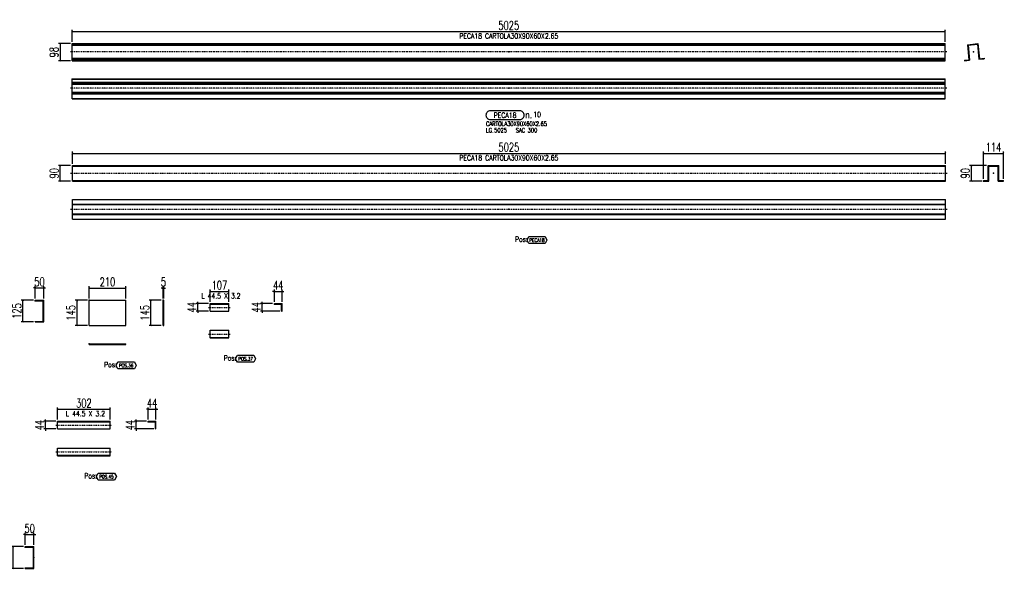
# Model space of a CAD drawing. Header units: feet. Extents: x -13577 to 173285, y -65833 to 34873.
# Tile 95 of 127: x 84599 to 90267, y -60503 to -57340. Entities that reach past the tile are written whole.
import ezdxf
from ezdxf.enums import TextEntityAlignment as Align

# ---------------------------------------------------------------- set-up
doc = ezdxf.new("R2010")
doc.units = ezdxf.units.FT
doc.header["$LTSCALE"] = 10
doc.header["$MEASUREMENT"] = 0
doc.linetypes.add('DASHDOT', pattern=[1, 0.5, -0.25, 0, -0.25])
doc.linetypes.add('HIDDEN', pattern=[0.375, 0.25, -0.125])
doc.layers.get('0').update_dxf_attribs({"linetype": 'CONTINUOUS'})
doc.layers.get('Defpoints').update_dxf_attribs({"linetype": 'CONTINUOUS'})
for name, color, linetype in [('A', 2, 'DASHDOT'), ('FORIR', 4, 'CONTINUOUS'), ('G', 3, 'CONTINUOUS'), ('MARK_DES', 2, 'CONTINUOUS'), ('MARK_MAT', 2, 'CONTINUOUS'), ('MARK_QTA', 4, 'CONTINUOUS'), ('MARK_SBA', 4, 'CONTINUOUS'), ('MARK_SLOT', 6, 'CONTINUOUS'), ('POS_BOX', 6, 'CONTINUOUS'), ('POS_DES', 2, 'CONTINUOUS'), ('POS_MAT', 2, 'CONTINUOUS'), ('TR', 6, 'HIDDEN'), ('TXT1', 7, 'CONTINUOUS')]:
    doc.layers.add(name, color=color, linetype=linetype)
doc.styles.add('1', font='romans.shx', dxfattribs={"width": 0.7, "height": 50})
doc.styles.add('MARK', font='ROMANS', dxfattribs={"width": 0.7})
doc.styles.add('POS', font='ROMANS', dxfattribs={"width": 0.7})
doc.styles.add('ROMANS', font='ROMANS', dxfattribs={"width": 0.8, "height": 28})
doc.dimstyles.get("Standard").update_dxf_attribs({"dimtxt": 50, "dimasz": 1, "dimexe": 1, "dimexo": 1, "dimgap": 1, "dimtad": 1, "dimdec": 0, "dimdsep": 46, "dimtxsty": '1', "dimblk": 'ARCHTICK', "dimcen": 3, "dimclrd": 1, "dimclre": 1, "dimclrt": 3, "dimadec": 0, "dimazin": 0, "dimtfac": 1, "dimtdec": 0, "dimtix": 1, "dimtmove": 0, "dimatfit": 3, "dimfxl": 0, "dimtolj": 1, "dimarcsym": 0})

# ---------------------------------------------------------------- blocks, each defined once
blk = doc.blocks.new('3D_INFOPOS')
blk.add_point((0, 0))
at = {"layer": 'FORIR', "flags": 1}
for tag, p in [('POS_PEZ', (7.6, -4.3)), ('MAT_PRO', (7.6, -11.9))]:
    blk.add_attdef(tag, p, '', height=5.26, dxfattribs=at)
blk = doc.blocks.new('_ArchTick')
at = {"color": 0, "linetype": 'ByBlock', "const_width": 0.15}
blk.add_lwpolyline([(-0.5, -0.5), (0.5, 0.5)], dxfattribs=at)
blk = doc.blocks.new('*D323')
at = {"layer": 'Defpoints', "color": 0}
for p in [(89926.7, -57407.9), (84901.7, -57477.9), (89926.7, -57477.9)]:
    blk.add_point(p, dxfattribs=at)
at = {"layer": 'TXT1', "color": 1, "lineweight": -2, "transparency": 16777216}
for p, q in [((84901.7, -57467.9), (84901.7, -57397.9)), ((84901.7, -57407.9), (89926.7, -57407.9)), ((89926.7, -57467.9), (89926.7, -57397.9))]:
    blk.add_line(p, q, dxfattribs=at)
at = {"layer": 'TXT1', "color": 1, "lineweight": -2, "transparency": 16777216, "xscale": 10, "yscale": 10, "zscale": 10, "rotation": 180}
blk.add_blockref('_ArchTick', (84901.7, -57407.9), dxfattribs=at)
at = {"layer": 'TXT1', "color": 1, "lineweight": -2, "transparency": 16777216, "xscale": 10, "yscale": 10, "zscale": 10}
blk.add_blockref('_ArchTick', (89926.7, -57407.9), dxfattribs=at)
at = {"layer": 'TXT1', "color": 3, "transparency": 16777216, "insert": (87414.2, -57372.9), "char_height": 50, "attachment_point": 5, "style": '1'}
blk.add_mtext('\\A1;5025', dxfattribs=at)
blk = doc.blocks.new('*D324')
at = {"layer": 'Defpoints', "color": 0}
for p in [(84901.7, -57477.9), (84831.7, -57576.1), (84901.7, -57576.1)]:
    blk.add_point(p, dxfattribs=at)
at = {"layer": 'TXT1', "color": 1, "lineweight": -2, "transparency": 16777216}
for p, q in [((84891.7, -57477.9), (84821.7, -57477.9)), ((84831.7, -57477.9), (84831.7, -57576.1)), ((84891.7, -57576.1), (84821.7, -57576.1))]:
    blk.add_line(p, q, dxfattribs=at)
at = {"layer": 'TXT1', "color": 1, "lineweight": -2, "transparency": 16777216, "xscale": 10, "yscale": 10, "zscale": 10}
for p, rotation in [((84831.7, -57477.9), 90), ((84831.7, -57576.1), 270)]:
    blk.add_blockref('_ArchTick', p, dxfattribs=dict(at, rotation=rotation))
at = {"layer": 'TXT1', "color": 3, "transparency": 16777216, "insert": (84796.7, -57527), "char_height": 50, "attachment_point": 5, "rotation": 90, "style": '1'}
blk.add_mtext('\\A1;98', dxfattribs=at)
blk = doc.blocks.new('3D_INFOM')
blk.add_point((0, 0))
at = {"layer": 'FORIR', "flags": 1}
for tag, p in [('MARK', (7.55, -4.31)), ('NUM_DIS', (7.55, -11.68)), ('NOT_PEZ', (45.73, -11.68)), ('QTA_PEZ', (7.55, -18.55)), ('TIP_PEZ', (45.73, -18.55)), ('TRA_PEZ', (7.55, -26.33)), ('COS_PEZ', (45.73, -26.33)), ('DES_PEZ', (7.55, -33.75))]:
    blk.add_attdef(tag, p, '', height=5, dxfattribs=at)
blk = doc.blocks.new('M8_PRO')
at = {"layer": 'MARK_SLOT'}
blk.add_lwpolyline([(2.5, 0), (19.5, 0, 0.414214), (22, 2.5), (22, 2.5, 0.414214), (19.5, 5), (2.5, 5, 0.414214), (0, 2.5), (0, 2.5, 0.414214)], format="xyb", close=True, dxfattribs=at)
at = {"style": 'MARK', "width": 0.7, "flags": 1}
for tag, p in [('TRA_PEZ', (-2.05, 4.97)), ('TIP_PEZ', (-2.05, 2.29)), ('SUN_LIS', (-2.05, 3.9)), ('COD_PEZ', (-2.05, 0.69)), ('COS_PEZ', (-2.05, 0.15)), ('PUN_LIS', (-2.05, 4.44)), ('DES_PEZ', (-2.05, 3.37)), ('NOT_PEZ', (-2.05, 2.83)), ('ING_PEZ', (-2.05, 1.76)), ('MCL_PEZ', (-2.05, 1.22)), ('DIM_PRO', (-2.05, -0.38))]:
    blk.add_attdef(tag, p, '', height=0.35, dxfattribs=at)
at = {"style": 'MARK', "width": 0.7}
blk.add_attdef('MAR_PEZ', text='', height=3, dxfattribs=at).set_placement((11, 2.5), align=Align.MIDDLE)
at = {"layer": 'MARK_DES', "style": 'MARK', "width": 0.7}
blk.add_text('LG.', height=2.5, dxfattribs=at).set_placement((0, -7.4))
for tag, p in [('NOM_PRO', (0, -3.7)), ('LUN_PRO', (4.73, -7.4))]:
    blk.add_attdef(tag, p, '', height=2.5, dxfattribs=at)
at = {"layer": 'MARK_MAT', "style": 'MARK', "width": 0.7}
blk.add_attdef('MAT_PRO', (17.13, -7.4), '', height=2.5, dxfattribs=at)
at = {"layer": 'MARK_QTA', "style": 'ROMANS', "width": 0.8}
blk.add_text('n.', height=4, dxfattribs=at).set_placement((24.62, 2.75), align=Align.MIDDLE)
at = {"layer": 'MARK_QTA', "style": 'MARK', "width": 0.7}
blk.add_attdef('QTA_PEZ', (27.29, 1.42), '', height=3, dxfattribs=at)
at = {"layer": 'MARK_SBA', "style": 'MARK', "width": 0.7}
blk.add_attdef('SBA_PEZ', text='', height=2, dxfattribs=at).set_placement((10.88, 5.73), align=Align.BOTTOM_CENTER)
blk = doc.blocks.new('*D637')
at = {"layer": 'Defpoints', "color": 0}
for p in [(89927.3, -58109.1), (84902.3, -58179.1), (89927.3, -58179.1)]:
    blk.add_point(p, dxfattribs=at)
at = {"layer": 'TXT1', "color": 1, "lineweight": -2, "transparency": 16777216}
for p, q in [((84902.3, -58169.1), (84902.3, -58099.1)), ((84902.3, -58109.1), (89927.3, -58109.1)), ((89927.3, -58169.1), (89927.3, -58099.1))]:
    blk.add_line(p, q, dxfattribs=at)
at = {"layer": 'TXT1', "color": 1, "lineweight": -2, "transparency": 16777216, "xscale": 10, "yscale": 10, "zscale": 10, "rotation": 180}
blk.add_blockref('_ArchTick', (84902.3, -58109.1), dxfattribs=at)
at = {"layer": 'TXT1', "color": 1, "lineweight": -2, "transparency": 16777216, "xscale": 10, "yscale": 10, "zscale": 10}
blk.add_blockref('_ArchTick', (89927.3, -58109.1), dxfattribs=at)
at = {"layer": 'TXT1', "color": 3, "transparency": 16777216, "insert": (87414.8, -58074.1), "char_height": 50, "attachment_point": 5, "style": '1'}
blk.add_mtext('\\A1;5025', dxfattribs=at)
blk = doc.blocks.new('*D638')
at = {"layer": 'Defpoints', "color": 0}
for p in [(84832.3, -58179.1), (84902.3, -58179.1), (84902.3, -58269.1)]:
    blk.add_point(p, dxfattribs=at)
at = {"layer": 'TXT1', "color": 1, "lineweight": -2, "transparency": 16777216}
for p, q in [((84892.3, -58179.1), (84822.3, -58179.1)), ((84832.3, -58269.1), (84832.3, -58179.1)), ((84892.3, -58269.1), (84822.3, -58269.1))]:
    blk.add_line(p, q, dxfattribs=at)
at = {"layer": 'TXT1', "color": 1, "lineweight": -2, "transparency": 16777216, "xscale": 10, "yscale": 10, "zscale": 10}
for p, rotation in [((84832.3, -58179.1), 90), ((84832.3, -58269.1), 270)]:
    blk.add_blockref('_ArchTick', p, dxfattribs=dict(at, rotation=rotation))
at = {"layer": 'TXT1', "color": 3, "transparency": 16777216, "insert": (84797.3, -58224.1), "char_height": 50, "attachment_point": 5, "rotation": 90, "style": '1'}
blk.add_mtext('\\A1;90', dxfattribs=at)
blk = doc.blocks.new('*D639')
at = {"layer": 'Defpoints', "color": 0}
for p in [(90261.2, -58109.1), (90147.3, -58266), (90261.2, -58266)]:
    blk.add_point(p, dxfattribs=at)
at = {"layer": 'TXT1', "color": 1, "lineweight": -2, "transparency": 16777216}
for p, q in [((90147.3, -58256), (90147.3, -58099.1)), ((90147.3, -58109.1), (90261.2, -58109.1)), ((90261.2, -58256), (90261.2, -58099.1))]:
    blk.add_line(p, q, dxfattribs=at)
at = {"layer": 'TXT1', "color": 1, "lineweight": -2, "transparency": 16777216, "xscale": 10, "yscale": 10, "zscale": 10, "rotation": 180}
blk.add_blockref('_ArchTick', (90147.3, -58109.1), dxfattribs=at)
at = {"layer": 'TXT1', "color": 1, "lineweight": -2, "transparency": 16777216, "xscale": 10, "yscale": 10, "zscale": 10}
blk.add_blockref('_ArchTick', (90261.2, -58109.1), dxfattribs=at)
at = {"layer": 'TXT1', "color": 3, "transparency": 16777216, "insert": (90204.3, -58074.1), "char_height": 50, "attachment_point": 5, "style": '1'}
blk.add_mtext('\\A1;114', dxfattribs=at)
blk = doc.blocks.new('*D640')
at = {"layer": 'Defpoints', "color": 0}
for p in [(90077.3, -58179.1), (90174.3, -58179.1), (90147.3, -58269.1)]:
    blk.add_point(p, dxfattribs=at)
at = {"layer": 'TXT1', "color": 1, "lineweight": -2, "transparency": 16777216}
for p, q in [((90164.3, -58179.1), (90067.3, -58179.1)), ((90077.3, -58269.1), (90077.3, -58179.1)), ((90137.3, -58269.1), (90067.3, -58269.1))]:
    blk.add_line(p, q, dxfattribs=at)
at = {"layer": 'TXT1', "color": 1, "lineweight": -2, "transparency": 16777216, "xscale": 10, "yscale": 10, "zscale": 10}
for p, rotation in [((90077.3, -58179.1), 90), ((90077.3, -58269.1), 270)]:
    blk.add_blockref('_ArchTick', p, dxfattribs=dict(at, rotation=rotation))
at = {"layer": 'TXT1', "color": 3, "transparency": 16777216, "insert": (90042.3, -58224.1), "char_height": 50, "attachment_point": 5, "rotation": 90, "style": '1'}
blk.add_mtext('\\A1;90', dxfattribs=at)
blk = doc.blocks.new('POSITION_PRO')
at = {"layer": 'POS_BOX'}
blk.add_lwpolyline([(10.5, -2), (9.5, -4), (0, -4), (-1, -2), (0, 0), (9.5, 0)], close=True, dxfattribs=at)
at = {"insert": (-7.93, -0.05), "char_height": 3, "width": 11.9956, "attachment_point": 1, "style": 'POS'}
blk.add_mtext('Pos:', dxfattribs=at)
at = {"style": 'POS', "width": 0.7}
blk.add_attdef('POS_PEZ', text='', height=2, dxfattribs=at).set_placement((4.76, -3.05), align=Align.CENTER)
at = {"layer": 'POS_DES', "style": 'POS', "width": 0.7, "flags": 1}
for tag, p in [('SPE_PRO', (-7.8, -5.07)), ('LUN_PRO', (-7.82, -5.58)), ('LAR_PRO', (-7.79, -4.53))]:
    blk.add_attdef(tag, p, '', height=0.35, dxfattribs=at)
at = {"layer": 'POS_MAT', "style": 'POS', "width": 0.7, "flags": 1}
for tag, p in [('MAT_PRO', (-6.89, -4.03)), ('PUN_NET2', (-6.94, -7.74)), ('NOM_PRO', (-6.94, -6.11)), ('PUN_NET', (-6.94, -7.16)), ('MAR_CMP', (-6.89, -8.22)), ('NOT_PEZ', (-6.89, -9.21)), ('PUN_LIS', (-6.94, -6.63)), ('QTA_PEZ', (-6.89, -8.75))]:
    blk.add_attdef(tag, text='', height=0.35, dxfattribs=at).set_placement(p, align=Align.CENTER)
blk = doc.blocks.new('*D1191')
at = {"layer": 'Defpoints', "color": 0}
for p in [(84738, -58883.9), (84688, -58953.9), (84738, -58953.9)]:
    blk.add_point(p, dxfattribs=at)
at = {"layer": 'TXT1', "color": 1, "lineweight": -2, "transparency": 16777216}
for p, q in [((84688, -58883.9), (84678, -58883.9)), ((84688, -58943.9), (84688, -58873.9)), ((84688, -58883.9), (84738, -58883.9)), ((84738, -58943.9), (84738, -58873.9)), ((84738, -58883.9), (84748, -58883.9))]:
    blk.add_line(p, q, dxfattribs=at)
at = {"layer": 'TXT1', "color": 1, "lineweight": -2, "transparency": 16777216, "xscale": 10, "yscale": 10, "zscale": 10}
blk.add_blockref('_ArchTick', (84688, -58883.9), dxfattribs=at)
at = {"layer": 'TXT1', "color": 1, "lineweight": -2, "transparency": 16777216, "xscale": 10, "yscale": 10, "zscale": 10, "rotation": 180}
blk.add_blockref('_ArchTick', (84738, -58883.9), dxfattribs=at)
at = {"layer": 'TXT1', "color": 3, "transparency": 16777216, "insert": (84713, -58848.9), "char_height": 50, "attachment_point": 5, "style": '1'}
blk.add_mtext('\\A1;50', dxfattribs=at)
blk = doc.blocks.new('*D1192')
at = {"layer": 'Defpoints', "color": 0}
for p in [(84618, -58953.9), (84688, -58953.9), (84688, -59078.9)]:
    blk.add_point(p, dxfattribs=at)
at = {"layer": 'TXT1', "color": 1, "lineweight": -2, "transparency": 16777216}
for p, q in [((84678, -58953.9), (84608, -58953.9)), ((84618, -59078.9), (84618, -58953.9)), ((84678, -59078.9), (84608, -59078.9))]:
    blk.add_line(p, q, dxfattribs=at)
at = {"layer": 'TXT1', "color": 1, "lineweight": -2, "transparency": 16777216, "xscale": 10, "yscale": 10, "zscale": 10}
for p, rotation in [((84618, -58953.9), 90), ((84618, -59078.9), 270)]:
    blk.add_blockref('_ArchTick', p, dxfattribs=dict(at, rotation=rotation))
at = {"layer": 'TXT1', "color": 3, "transparency": 16777216, "insert": (84583, -59016.4), "char_height": 50, "attachment_point": 5, "rotation": 90, "style": '1'}
blk.add_mtext('\\A1;125', dxfattribs=at)
blk = doc.blocks.new('*D1193')
at = {"layer": 'Defpoints', "color": 0}
for p in [(85209.1, -58884.3), (84999.1, -58954.3), (85209.1, -58954.3)]:
    blk.add_point(p, dxfattribs=at)
at = {"layer": 'TXT1', "color": 1, "lineweight": -2, "transparency": 16777216}
for p, q in [((84999.1, -58944.3), (84999.1, -58874.3)), ((84999.1, -58884.3), (85209.1, -58884.3)), ((85209.1, -58944.3), (85209.1, -58874.3))]:
    blk.add_line(p, q, dxfattribs=at)
at = {"layer": 'TXT1', "color": 1, "lineweight": -2, "transparency": 16777216, "xscale": 10, "yscale": 10, "zscale": 10, "rotation": 180}
blk.add_blockref('_ArchTick', (84999.1, -58884.3), dxfattribs=at)
at = {"layer": 'TXT1', "color": 1, "lineweight": -2, "transparency": 16777216, "xscale": 10, "yscale": 10, "zscale": 10}
blk.add_blockref('_ArchTick', (85209.1, -58884.3), dxfattribs=at)
at = {"layer": 'TXT1', "color": 3, "transparency": 16777216, "insert": (85104.1, -58849.3), "char_height": 50, "attachment_point": 5, "style": '1'}
blk.add_mtext('\\A1;210', dxfattribs=at)
blk = doc.blocks.new('*D1194')
at = {"layer": 'Defpoints', "color": 0}
for p in [(84929.1, -58954.3), (84999.1, -58954.3), (84999.1, -59099.3)]:
    blk.add_point(p, dxfattribs=at)
at = {"layer": 'TXT1', "color": 1, "lineweight": -2, "transparency": 16777216}
for p, q in [((84989.1, -58954.3), (84919.1, -58954.3)), ((84929.1, -59099.3), (84929.1, -58954.3)), ((84989.1, -59099.3), (84919.1, -59099.3))]:
    blk.add_line(p, q, dxfattribs=at)
at = {"layer": 'TXT1', "color": 1, "lineweight": -2, "transparency": 16777216, "xscale": 10, "yscale": 10, "zscale": 10}
for p, rotation in [((84929.1, -58954.3), 90), ((84929.1, -59099.3), 270)]:
    blk.add_blockref('_ArchTick', p, dxfattribs=dict(at, rotation=rotation))
at = {"layer": 'TXT1', "color": 3, "transparency": 16777216, "insert": (84894.1, -59026.8), "char_height": 50, "attachment_point": 5, "rotation": 90, "style": '1'}
blk.add_mtext('\\A1;145', dxfattribs=at)
blk = doc.blocks.new('*D1195')
at = {"layer": 'Defpoints', "color": 0}
for p in [(85429.1, -58884.3), (85424.1, -58954.3), (85429.1, -58954.3)]:
    blk.add_point(p, dxfattribs=at)
at = {"layer": 'TXT1', "color": 1, "lineweight": -2, "transparency": 16777216}
for p, q in [((85424.1, -58884.3), (85414.1, -58884.3)), ((85424.1, -58944.3), (85424.1, -58874.3)), ((85424.1, -58884.3), (85429.1, -58884.3)), ((85429.1, -58944.3), (85429.1, -58874.3)), ((85429.1, -58884.3), (85439.1, -58884.3))]:
    blk.add_line(p, q, dxfattribs=at)
at = {"layer": 'TXT1', "color": 1, "lineweight": -2, "transparency": 16777216, "xscale": 10, "yscale": 10, "zscale": 10}
blk.add_blockref('_ArchTick', (85424.1, -58884.3), dxfattribs=at)
at = {"layer": 'TXT1', "color": 1, "lineweight": -2, "transparency": 16777216, "xscale": 10, "yscale": 10, "zscale": 10, "rotation": 180}
blk.add_blockref('_ArchTick', (85429.1, -58884.3), dxfattribs=at)
at = {"layer": 'TXT1', "color": 3, "transparency": 16777216, "insert": (85426.6, -58849.3), "char_height": 50, "attachment_point": 5, "style": '1'}
blk.add_mtext('\\A1;5', dxfattribs=at)
blk = doc.blocks.new('*D1196')
at = {"layer": 'Defpoints', "color": 0}
for p in [(85354.1, -58954.3), (85424.1, -58954.3), (85424.1, -59099.3)]:
    blk.add_point(p, dxfattribs=at)
at = {"layer": 'TXT1', "color": 1, "lineweight": -2, "transparency": 16777216}
for p, q in [((85414.1, -58954.3), (85344.1, -58954.3)), ((85354.1, -59099.3), (85354.1, -58954.3)), ((85414.1, -59099.3), (85344.1, -59099.3))]:
    blk.add_line(p, q, dxfattribs=at)
at = {"layer": 'TXT1', "color": 1, "lineweight": -2, "transparency": 16777216, "xscale": 10, "yscale": 10, "zscale": 10}
for p, rotation in [((85354.1, -58954.3), 90), ((85354.1, -59099.3), 270)]:
    blk.add_blockref('_ArchTick', p, dxfattribs=dict(at, rotation=rotation))
at = {"layer": 'TXT1', "color": 3, "transparency": 16777216, "insert": (85319.1, -59026.8), "char_height": 50, "attachment_point": 5, "rotation": 90, "style": '1'}
blk.add_mtext('\\A1;145', dxfattribs=at)
blk = doc.blocks.new('POSITION_LAM')
at = {"layer": 'POS_BOX'}
blk.add_lwpolyline([(10.5, -2), (9.5, -4), (0, -4), (-1, -2), (0, 0), (9.5, 0)], close=True, dxfattribs=at)
at = {"insert": (-7.93, -0.05), "char_height": 3, "width": 11.9956, "attachment_point": 1, "style": 'POS'}
blk.add_mtext('Pos:', dxfattribs=at)
at = {"style": 'POS', "width": 0.7}
blk.add_attdef('POS_PEZ', text='', height=2, dxfattribs=at).set_placement((4.76, -3.05), align=Align.CENTER)
at = {"layer": 'POS_DES', "style": 'POS', "width": 0.7, "flags": 1}
for tag, p in [('SPE_PRO', (-7.8, -5.07)), ('LUN_PRO', (-7.82, -5.58)), ('LAR_PRO', (-7.79, -4.53))]:
    blk.add_attdef(tag, p, '', height=0.35, dxfattribs=at)
at = {"layer": 'POS_MAT', "style": 'POS', "width": 0.7, "flags": 1}
for tag, p in [('MAT_PRO', (-6.89, -4.03)), ('PUN_NET2', (-6.94, -7.74)), ('NOM_PRO', (-6.94, -6.11)), ('PUN_NET', (-6.94, -7.16)), ('MAR_CMP', (-6.89, -8.22)), ('NOT_PEZ', (-6.89, -9.21)), ('PUN_LIS', (-6.94, -6.63)), ('QTA_PEZ', (-6.89, -8.75))]:
    blk.add_attdef(tag, text='', height=0.35, dxfattribs=at).set_placement(p, align=Align.CENTER)
blk = doc.blocks.new('*D1197')
at = {"layer": 'Defpoints', "color": 0}
for p in [(85802.1, -58903.4), (85695.1, -58973.4), (85802.1, -58973.4)]:
    blk.add_point(p, dxfattribs=at)
at = {"layer": 'TXT1', "color": 1, "lineweight": -2, "transparency": 16777216}
for p, q in [((85695.1, -58963.4), (85695.1, -58893.4)), ((85695.1, -58903.4), (85802.1, -58903.4)), ((85802.1, -58963.4), (85802.1, -58893.4))]:
    blk.add_line(p, q, dxfattribs=at)
at = {"layer": 'TXT1', "color": 1, "lineweight": -2, "transparency": 16777216, "xscale": 10, "yscale": 10, "zscale": 10, "rotation": 180}
blk.add_blockref('_ArchTick', (85695.1, -58903.4), dxfattribs=at)
at = {"layer": 'TXT1', "color": 1, "lineweight": -2, "transparency": 16777216, "xscale": 10, "yscale": 10, "zscale": 10}
blk.add_blockref('_ArchTick', (85802.1, -58903.4), dxfattribs=at)
at = {"layer": 'TXT1', "color": 3, "transparency": 16777216, "insert": (85748.6, -58868.4), "char_height": 50, "attachment_point": 5, "style": '1'}
blk.add_mtext('\\A1;107', dxfattribs=at)
blk = doc.blocks.new('*D1198')
at = {"layer": 'Defpoints', "color": 0}
for p in [(85625.1, -58973.4), (85695.1, -58973.4), (85695.1, -59017.4)]:
    blk.add_point(p, dxfattribs=at)
at = {"layer": 'TXT1', "color": 1, "lineweight": -2, "transparency": 16777216}
for p, q in [((85685.1, -58973.4), (85615.1, -58973.4)), ((85625.1, -58973.4), (85625.1, -58963.4)), ((85625.1, -59017.4), (85625.1, -58973.4)), ((85685.1, -59017.4), (85615.1, -59017.4)), ((85625.1, -59017.4), (85625.1, -59027.4))]:
    blk.add_line(p, q, dxfattribs=at)
at = {"layer": 'TXT1', "color": 1, "lineweight": -2, "transparency": 16777216, "xscale": 10, "yscale": 10, "zscale": 10}
for p, rotation in [((85625.1, -58973.4), 270), ((85625.1, -59017.4), 90)]:
    blk.add_blockref('_ArchTick', p, dxfattribs=dict(at, rotation=rotation))
at = {"layer": 'TXT1', "color": 3, "transparency": 16777216, "insert": (85590.1, -58995.4), "char_height": 50, "attachment_point": 5, "rotation": 90, "style": '1'}
blk.add_mtext('\\A1;44', dxfattribs=at)
blk = doc.blocks.new('*D1199')
at = {"layer": 'Defpoints', "color": 0}
for p in [(86109.1, -58903.4), (86065.1, -58973.4), (86109.1, -58973.4)]:
    blk.add_point(p, dxfattribs=at)
at = {"layer": 'TXT1', "color": 1, "lineweight": -2, "transparency": 16777216}
for p, q in [((86065.1, -58903.4), (86055.1, -58903.4)), ((86065.1, -58963.4), (86065.1, -58893.4)), ((86065.1, -58903.4), (86109.1, -58903.4)), ((86109.1, -58963.4), (86109.1, -58893.4)), ((86109.1, -58903.4), (86119.1, -58903.4))]:
    blk.add_line(p, q, dxfattribs=at)
at = {"layer": 'TXT1', "color": 1, "lineweight": -2, "transparency": 16777216, "xscale": 10, "yscale": 10, "zscale": 10}
blk.add_blockref('_ArchTick', (86065.1, -58903.4), dxfattribs=at)
at = {"layer": 'TXT1', "color": 1, "lineweight": -2, "transparency": 16777216, "xscale": 10, "yscale": 10, "zscale": 10, "rotation": 180}
blk.add_blockref('_ArchTick', (86109.1, -58903.4), dxfattribs=at)
at = {"layer": 'TXT1', "color": 3, "transparency": 16777216, "insert": (86087.1, -58868.4), "char_height": 50, "attachment_point": 5, "style": '1'}
blk.add_mtext('\\A1;44', dxfattribs=at)
blk = doc.blocks.new('*D1200')
at = {"layer": 'Defpoints', "color": 0}
for p in [(85995.1, -58973.4), (86065.1, -58973.4), (86105.9, -59017.4)]:
    blk.add_point(p, dxfattribs=at)
at = {"layer": 'TXT1', "color": 1, "lineweight": -2, "transparency": 16777216}
for p, q in [((86055.1, -58973.4), (85985.1, -58973.4)), ((85995.1, -58973.4), (85995.1, -58963.4)), ((85995.1, -59017.4), (85995.1, -58973.4)), ((86095.9, -59017.4), (85985.1, -59017.4)), ((85995.1, -59017.4), (85995.1, -59027.4))]:
    blk.add_line(p, q, dxfattribs=at)
at = {"layer": 'TXT1', "color": 1, "lineweight": -2, "transparency": 16777216, "xscale": 10, "yscale": 10, "zscale": 10}
for p, rotation in [((85995.1, -58973.4), 270), ((85995.1, -59017.4), 90)]:
    blk.add_blockref('_ArchTick', p, dxfattribs=dict(at, rotation=rotation))
at = {"layer": 'TXT1', "color": 3, "transparency": 16777216, "insert": (85960.1, -58995.4), "char_height": 50, "attachment_point": 5, "rotation": 90, "style": '1'}
blk.add_mtext('\\A1;44', dxfattribs=at)
blk = doc.blocks.new('*D1235')
at = {"layer": 'Defpoints', "color": 0}
for p in [(85119.4, -59581.2), (84817.4, -59651.2), (85119.4, -59651.2)]:
    blk.add_point(p, dxfattribs=at)
at = {"layer": 'TXT1', "color": 1, "lineweight": -2, "transparency": 16777216}
for p, q in [((84817.4, -59641.2), (84817.4, -59571.2)), ((84817.4, -59581.2), (85119.4, -59581.2)), ((85119.4, -59641.2), (85119.4, -59571.2))]:
    blk.add_line(p, q, dxfattribs=at)
at = {"layer": 'TXT1', "color": 1, "lineweight": -2, "transparency": 16777216, "xscale": 10, "yscale": 10, "zscale": 10, "rotation": 180}
blk.add_blockref('_ArchTick', (84817.4, -59581.2), dxfattribs=at)
at = {"layer": 'TXT1', "color": 1, "lineweight": -2, "transparency": 16777216, "xscale": 10, "yscale": 10, "zscale": 10}
blk.add_blockref('_ArchTick', (85119.4, -59581.2), dxfattribs=at)
at = {"layer": 'TXT1', "color": 3, "transparency": 16777216, "insert": (84968.4, -59546.2), "char_height": 50, "attachment_point": 5, "style": '1'}
blk.add_mtext('\\A1;302', dxfattribs=at)
blk = doc.blocks.new('*D1236')
at = {"layer": 'Defpoints', "color": 0}
for p in [(84747.4, -59651.2), (84817.4, -59651.2), (84817.4, -59695.2)]:
    blk.add_point(p, dxfattribs=at)
at = {"layer": 'TXT1', "color": 1, "lineweight": -2, "transparency": 16777216}
for p, q in [((84807.4, -59651.2), (84737.4, -59651.2)), ((84747.4, -59651.2), (84747.4, -59641.2)), ((84747.4, -59695.2), (84747.4, -59651.2)), ((84807.4, -59695.2), (84737.4, -59695.2)), ((84747.4, -59695.2), (84747.4, -59705.2))]:
    blk.add_line(p, q, dxfattribs=at)
at = {"layer": 'TXT1', "color": 1, "lineweight": -2, "transparency": 16777216, "xscale": 10, "yscale": 10, "zscale": 10}
for p, rotation in [((84747.4, -59651.2), 270), ((84747.4, -59695.2), 90)]:
    blk.add_blockref('_ArchTick', p, dxfattribs=dict(at, rotation=rotation))
at = {"layer": 'TXT1', "color": 3, "transparency": 16777216, "insert": (84712.4, -59673.2), "char_height": 50, "attachment_point": 5, "rotation": 90, "style": '1'}
blk.add_mtext('\\A1;44', dxfattribs=at)
blk = doc.blocks.new('*D1237')
at = {"layer": 'Defpoints', "color": 0}
for p in [(85383.4, -59581.2), (85339.4, -59651.2), (85383.4, -59651.2)]:
    blk.add_point(p, dxfattribs=at)
at = {"layer": 'TXT1', "color": 1, "lineweight": -2, "transparency": 16777216}
for p, q in [((85339.4, -59581.2), (85329.4, -59581.2)), ((85339.4, -59641.2), (85339.4, -59571.2)), ((85339.4, -59581.2), (85383.4, -59581.2)), ((85383.4, -59641.2), (85383.4, -59571.2)), ((85383.4, -59581.2), (85393.4, -59581.2))]:
    blk.add_line(p, q, dxfattribs=at)
at = {"layer": 'TXT1', "color": 1, "lineweight": -2, "transparency": 16777216, "xscale": 10, "yscale": 10, "zscale": 10}
blk.add_blockref('_ArchTick', (85339.4, -59581.2), dxfattribs=at)
at = {"layer": 'TXT1', "color": 1, "lineweight": -2, "transparency": 16777216, "xscale": 10, "yscale": 10, "zscale": 10, "rotation": 180}
blk.add_blockref('_ArchTick', (85383.4, -59581.2), dxfattribs=at)
at = {"layer": 'TXT1', "color": 3, "transparency": 16777216, "insert": (85361.4, -59546.2), "char_height": 50, "attachment_point": 5, "style": '1'}
blk.add_mtext('\\A1;44', dxfattribs=at)
blk = doc.blocks.new('*D1238')
at = {"layer": 'Defpoints', "color": 0}
for p in [(85269.4, -59651.2), (85339.4, -59651.2), (85380.2, -59695.2)]:
    blk.add_point(p, dxfattribs=at)
at = {"layer": 'TXT1', "color": 1, "lineweight": -2, "transparency": 16777216}
for p, q in [((85329.4, -59651.2), (85259.4, -59651.2)), ((85269.4, -59651.2), (85269.4, -59641.2)), ((85269.4, -59695.2), (85269.4, -59651.2)), ((85370.2, -59695.2), (85259.4, -59695.2)), ((85269.4, -59695.2), (85269.4, -59705.2))]:
    blk.add_line(p, q, dxfattribs=at)
at = {"layer": 'TXT1', "color": 1, "lineweight": -2, "transparency": 16777216, "xscale": 10, "yscale": 10, "zscale": 10}
for p, rotation in [((85269.4, -59651.2), 270), ((85269.4, -59695.2), 90)]:
    blk.add_blockref('_ArchTick', p, dxfattribs=dict(at, rotation=rotation))
at = {"layer": 'TXT1', "color": 3, "transparency": 16777216, "insert": (85234.4, -59673.2), "char_height": 50, "attachment_point": 5, "rotation": 90, "style": '1'}
blk.add_mtext('\\A1;44', dxfattribs=at)
blk = doc.blocks.new('*D1257')
at = {"layer": 'Defpoints', "color": 0}
for p in [(84681.3, -60302.2), (84631.3, -60372.2), (84681.3, -60372.2)]:
    blk.add_point(p, dxfattribs=at)
at = {"layer": 'TXT1', "color": 1, "lineweight": -2, "transparency": 16777216}
for p, q in [((84631.3, -60302.2), (84621.3, -60302.2)), ((84631.3, -60362.2), (84631.3, -60292.2)), ((84631.3, -60302.2), (84681.3, -60302.2)), ((84681.3, -60362.2), (84681.3, -60292.2)), ((84681.3, -60302.2), (84691.3, -60302.2))]:
    blk.add_line(p, q, dxfattribs=at)
at = {"layer": 'TXT1', "color": 1, "lineweight": -2, "transparency": 16777216, "xscale": 10, "yscale": 10, "zscale": 10}
blk.add_blockref('_ArchTick', (84631.3, -60302.2), dxfattribs=at)
at = {"layer": 'TXT1', "color": 1, "lineweight": -2, "transparency": 16777216, "xscale": 10, "yscale": 10, "zscale": 10, "rotation": 180}
blk.add_blockref('_ArchTick', (84681.3, -60302.2), dxfattribs=at)
at = {"layer": 'TXT1', "color": 3, "transparency": 16777216, "insert": (84656.3, -60267.2), "char_height": 50, "attachment_point": 5, "style": '1'}
blk.add_mtext('\\A1;50', dxfattribs=at)
blk = doc.blocks.new('*D1258')
at = {"layer": 'Defpoints', "color": 0}
for p in [(84561.3, -60372.2), (84631.3, -60372.2), (84631.3, -60497.2)]:
    blk.add_point(p, dxfattribs=at)
at = {"layer": 'TXT1', "color": 1, "lineweight": -2, "transparency": 16777216}
for p, q in [((84621.3, -60372.2), (84551.3, -60372.2)), ((84561.3, -60497.2), (84561.3, -60372.2)), ((84621.3, -60497.2), (84551.3, -60497.2))]:
    blk.add_line(p, q, dxfattribs=at)
at = {"layer": 'TXT1', "color": 1, "lineweight": -2, "transparency": 16777216, "xscale": 10, "yscale": 10, "zscale": 10}
for p, rotation in [((84561.3, -60372.2), 90), ((84561.3, -60497.2), 270)]:
    blk.add_blockref('_ArchTick', p, dxfattribs=dict(at, rotation=rotation))
at = {"layer": 'TXT1', "color": 3, "transparency": 16777216, "insert": (84526.3, -60434.7), "char_height": 50, "attachment_point": 5, "rotation": 90, "style": '1'}
blk.add_mtext('\\A1;125', dxfattribs=at)

msp = doc.modelspace()

# ---------------------------------------------------------------- linework, layer by layer
at = {"layer": 'A'}
for p, q in [((89936.7, -57525.6), (84891.7, -57525.6)), ((89936.7, -57733.6), (84891.7, -57733.6)), ((84892.3, -58224.1), (89937.3, -58224.1)), ((84892.3, -58431), (89937.3, -58431)), ((85685.1, -58995.4), (85812.1, -58995.4)), ((85685.1, -59149.4), (85812.1, -59149.4)), ((84807.4, -59673.2), (85129.4, -59673.2)), ((84807.4, -59827.2), (85129.4, -59827.2))]:
    msp.add_line(p, q, dxfattribs=at)
for p in [(90111.9, -57481.2), (84901.7, -57573), (84901.7, -57681.4), (84902.3, -58182.1), (90147.3, -58269.1), (84902.3, -58458), (84688, -58956.9), (84999.1, -58954.3), (85424.1, -58954.3), (85695.1, -58976.6), (86065.1, -58976.6), (85695.1, -59168.2), (84999.1, -59204.3), (84817.4, -59654.4), (85339.4, -59654.4), (84817.4, -59846), (84631.3, -60375.2)]:
    msp.add_point(p, dxfattribs=at)
at = {"layer": 'G'}
for p, q in [((84901.7, -57576.1), (84901.7, -57477.9)), ((84901.7, -57477.9), (89926.7, -57477.9)), ((89926.7, -57576.1), (89926.7, -57477.9)), ((90054.9, -57483.8), (90114.6, -57477.9)), ((90054.9, -57483.8), (90063.5, -57570.4)), ((90058.2, -57486.5), (90111.9, -57481.2)), ((90058.2, -57486.5), (90066.9, -57573.1)), ((90111.9, -57481.2), (90120.5, -57567.7)), ((90114.6, -57477.9), (90123.2, -57564.4)), ((84901.7, -57561.7), (89926.7, -57561.7)), ((84901.7, -57564.7), (89926.7, -57564.7)), ((84901.7, -57567.7), (89926.7, -57567.7)), ((84901.7, -57573.1), (89926.7, -57573.1)), ((84901.7, -57576.1), (89926.7, -57576.1)), ((90036.7, -57573), (90063.5, -57570.4)), ((90036.7, -57573), (90037, -57576.1)), ((90037, -57576.1), (90066.9, -57573.1)), ((90120.5, -57567.7), (90150.4, -57564.7)), ((90123.2, -57564.4), (90150.1, -57561.7)), ((90150.1, -57561.7), (90150.4, -57564.7)), ((84901.7, -57681.1), (89926.7, -57681.1)), ((84901.7, -57794.7), (84901.7, -57681.1)), ((89926.7, -57794.7), (89926.7, -57681.1)), ((84901.7, -57699.2), (89926.7, -57699.2)), ((84901.7, -57758.9), (89926.7, -57758.9)), ((84901.7, -57767.6), (89926.7, -57767.6)), ((84901.7, -57794.4), (89926.7, -57794.4)), ((84901.7, -57794.7), (89926.7, -57794.7)), ((84902.3, -58269.1), (84902.3, -58179.1)), ((84902.3, -58179.1), (89927.3, -58179.1)), ((89927.3, -58269.1), (89927.3, -58179.1)), ((90174.3, -58266), (90174.3, -58179.1)), ((90174.3, -58179.1), (90234.3, -58179.1)), ((90177.3, -58182.1), (90231.2, -58182.1)), ((90177.3, -58269.1), (90177.3, -58182.1)), ((90231.2, -58269.1), (90231.2, -58182.1)), ((90234.3, -58266), (90234.3, -58179.1)), ((84902.3, -58266), (89927.3, -58266)), ((84902.3, -58269.1), (89927.3, -58269.1)), ((90147.3, -58269.1), (90147.3, -58266)), ((90147.3, -58266), (90174.3, -58266)), ((90147.3, -58269.1), (90177.3, -58269.1)), ((90231.2, -58269.1), (90261.2, -58269.1)), ((90234.3, -58266), (90261.2, -58266)), ((90261.2, -58269.1), (90261.2, -58266)), ((84902.3, -58374.1), (89927.3, -58374.1)), ((84902.3, -58488), (84902.3, -58374.1)), ((89927.3, -58488), (89927.3, -58374.1)), ((84902.3, -58401), (89927.3, -58401)), ((84902.3, -58461), (89927.3, -58461)), ((84902.3, -58488), (89927.3, -58488)), ((84688, -58953.9), (84738, -58953.9)), ((84688, -58956.9), (84688, -58953.9)), ((84688, -58956.9), (84735, -58956.9)), ((84735, -59075.9), (84735, -58956.9)), ((84738, -59078.9), (84738, -58953.9)), ((84999.1, -58954.3), (85209.1, -58954.3)), ((84999.1, -59099.3), (84999.1, -58954.3)), ((85209.1, -59099.3), (85209.1, -58954.3)), ((85424.1, -58954.3), (85429.1, -58954.3)), ((85424.1, -59099.3), (85424.1, -58954.3)), ((85429.1, -59099.3), (85429.1, -58954.3)), ((85695.1, -58973.4), (85802.1, -58973.4)), ((85695.1, -59017.4), (85695.1, -58973.4)), ((85802.1, -59017.4), (85802.1, -58973.4)), ((86065.1, -58976.6), (86065.1, -58973.4)), ((86065.1, -58973.4), (86109.1, -58973.4)), ((86065.1, -58976.6), (86105.9, -58976.6)), ((86105.9, -59017.4), (86105.9, -58976.6)), ((86109.1, -59017.4), (86109.1, -58973.4)), ((85695.1, -59017.4), (85802.1, -59017.4)), ((86105.9, -59017.4), (86109.1, -59017.4)), ((84688, -59075.9), (84735, -59075.9)), ((84688, -59078.9), (84688, -59075.9)), ((84688, -59078.9), (84738, -59078.9)), ((84999.1, -59099.3), (85209.1, -59099.3)), ((85424.1, -59099.3), (85429.1, -59099.3)), ((85695.1, -59127.4), (85802.1, -59127.4)), ((85695.1, -59171.4), (85695.1, -59127.4)), ((85695.1, -59171.4), (85802.1, -59171.4)), ((85802.1, -59171.4), (85802.1, -59127.4)), ((84999.1, -59204.3), (85209.1, -59204.3)), ((84999.1, -59209.3), (84999.1, -59204.3)), ((84999.1, -59209.3), (85209.1, -59209.3)), ((85209.1, -59209.3), (85209.1, -59204.3)), ((84817.4, -59651.2), (85119.4, -59651.2)), ((84817.4, -59695.2), (84817.4, -59651.2)), ((85119.4, -59695.2), (85119.4, -59651.2)), ((85339.4, -59654.4), (85339.4, -59651.2)), ((85339.4, -59651.2), (85383.4, -59651.2)), ((85339.4, -59654.4), (85380.2, -59654.4)), ((85380.2, -59695.2), (85380.2, -59654.4)), ((85383.4, -59695.2), (85383.4, -59651.2)), ((84817.4, -59695.2), (85119.4, -59695.2)), ((85380.2, -59695.2), (85383.4, -59695.2)), ((84817.4, -59805.2), (85119.4, -59805.2)), ((84817.4, -59849.2), (84817.4, -59805.2)), ((84817.4, -59849.2), (85119.4, -59849.2)), ((85119.4, -59849.2), (85119.4, -59805.2)), ((84631.3, -60372.2), (84681.3, -60372.2)), ((84631.3, -60375.2), (84631.3, -60372.2)), ((84631.3, -60375.2), (84678.3, -60375.2)), ((84678.3, -60494.1), (84678.3, -60375.2)), ((84681.3, -60497.2), (84681.3, -60372.2)), ((84631.3, -60494.1), (84678.3, -60494.1)), ((84631.3, -60497.2), (84631.3, -60494.1)), ((84631.3, -60497.2), (84681.3, -60497.2))]:
    msp.add_line(p, q, dxfattribs=at)
for p in [(90111.9, -57481.2), (84901.7, -57573), (84901.7, -57681.4), (84902.3, -58182.1), (90147.3, -58269.1), (84902.3, -58458), (84688, -58956.9), (84999.1, -58954.3), (85424.1, -58954.3), (85695.1, -58976.6), (86065.1, -58976.6), (85695.1, -59168.2), (84999.1, -59204.3), (84817.4, -59654.4), (85339.4, -59654.4), (84817.4, -59846), (84631.3, -60375.2)]:
    msp.add_point(p, dxfattribs=at)
at = {"layer": 'TR'}
for p, q in [((84901.7, -57481.2), (89926.7, -57481.2)), ((84901.7, -57483.8), (89926.7, -57483.8)), ((84901.7, -57486.5), (89926.7, -57486.5)), ((84901.7, -57564.4), (89926.7, -57564.4)), ((84901.7, -57570.4), (89926.7, -57570.4)), ((84901.7, -57573), (89926.7, -57573)), ((84901.7, -57681.4), (89926.7, -57681.4)), ((84901.7, -57702.6), (89926.7, -57702.6)), ((84901.7, -57707.9), (89926.7, -57707.9)), ((84901.7, -57711.2), (89926.7, -57711.2)), ((84901.7, -57756.2), (89926.7, -57756.2)), ((84901.7, -57764.9), (89926.7, -57764.9)), ((84902.3, -58182.1), (89927.3, -58182.1)), ((84902.3, -58404.1), (89927.3, -58404.1)), ((84902.3, -58458), (89927.3, -58458)), ((85695.1, -58976.6), (85802.1, -58976.6)), ((85695.1, -59168.2), (85802.1, -59168.2)), ((84817.4, -59654.4), (85119.4, -59654.4)), ((84817.4, -59846), (85119.4, -59846))]:
    msp.add_line(p, q, dxfattribs=at)
for p in [(90111.9, -57481.2), (84901.7, -57573), (84901.7, -57681.4), (84902.3, -58182.1), (90147.3, -58269.1), (84902.3, -58458), (84688, -58956.9), (84999.1, -58954.3), (85424.1, -58954.3), (85695.1, -58976.6), (86065.1, -58976.6), (85695.1, -59168.2), (84999.1, -59204.3), (84817.4, -59654.4), (85339.4, -59654.4), (84817.4, -59846), (84631.3, -60375.2)]:
    msp.add_point(p, dxfattribs=at)

# ---------------------------------------------------------------- block references
for p in [(87414.2, -57525.6), (90089.2, -57525.6), (87414.2, -57733.6)]:
    msp.add_blockref('3D_INFOPOS', p)
at = {"xscale": 10, "yscale": 10, "zscale": 10}
for p in [(87414.2, -57525.6), (90089.2, -57525.6), (87414.2, -57733.6), (87414.8, -58224.1), (90204.3, -58224.1), (87414.8, -58431), (84679.8, -60434.7)]:
    msp.add_blockref('3D_INFOM', p, dxfattribs=at)
for name, p, values in [('M8_PRO', (87283.1, -57914.7), {'NOM_PRO': 'CARTOLA30X90X60X2.65', 'LUN_PRO': '5025', 'MAT_PRO': 'SAC 300', 'QTA_PEZ': '10', 'MAR_PEZ': 'PECA18'}), ('POSITION_PRO', (87529.3, -58588), {'POS_PEZ': 'PECA18'}), ('POSITION_PRO', (85852.1, -59271.4), {'POS_PEZ': 'POS.37'}), ('POSITION_LAM', (85164.1, -59309.3), {'POS_PEZ': 'POS.36'}), ('POSITION_PRO', (85050.4, -59949.2), {'POS_PEZ': 'POS.45'})]:
    msp.add_blockref(name, p, dxfattribs=at).add_auto_attribs(values)

# ---------------------------------------------------------------- texts
at = {"layer": 'TXT1', "color": 7, "style": '1', "width": 0.7}
for s, p in [('PECA18 CARTOLA30X90X60X2.65', (87414.2, -57457.9)), ('PECA18 CARTOLA30X90X60X2.65', (87414.8, -58159.1)), (' L 44.5 X 3.2', (85748.6, -58953.4)), (' L 44.5 X 3.2', (84968.4, -59631.2))]:
    msp.add_text(s, height=30, dxfattribs=at).set_placement(p, align=Align.BOTTOM_CENTER)

# ---------------------------------------------------------------- dimensions: what is measured, and where the dimension line sits
at = {"layer": 'TXT1'}
for base, p1, p2, picture, middle in [((89926.7, -57407.9), (84901.7, -57477.9), (89926.7, -57477.9), '*D323', (87414.2, -57372.9)), ((89927.3, -58109.1), (84902.3, -58179.1), (89927.3, -58179.1), '*D637', (87414.8, -58074.1)), ((90261.2, -58109.1), (90147.3, -58266), (90261.2, -58266), '*D639', (90204.3, -58074.1)), ((84738, -58883.9), (84688, -58953.9), (84738, -58953.9), '*D1191', (84713, -58848.9)), ((85209.1, -58884.3), (84999.1, -58954.3), (85209.1, -58954.3), '*D1193', (85104.1, -58849.3)), ((85429.1, -58884.3), (85424.1, -58954.3), (85429.1, -58954.3), '*D1195', (85426.6, -58849.3)), ((85802.1, -58903.4), (85695.1, -58973.4), (85802.1, -58973.4), '*D1197', (85748.6, -58868.4)), ((86109.1, -58903.4), (86065.1, -58973.4), (86109.1, -58973.4), '*D1199', (86087.1, -58868.4)), ((85119.4, -59581.2), (84817.4, -59651.2), (85119.4, -59651.2), '*D1235', (84968.4, -59546.2)), ((85383.4, -59581.2), (85339.4, -59651.2), (85383.4, -59651.2), '*D1237', (85361.4, -59546.2)), ((84681.3, -60302.2), (84631.3, -60372.2), (84681.3, -60372.2), '*D1257', (84656.3, -60267.2))]:
    dim = msp.add_linear_dim(base=base, p1=p1, p2=p2, dimstyle='Standard', override={"dimscale": 10}, dxfattribs=at)
    dim.commit()
    dim.dimension.update_dxf_attribs({"geometry": picture, "text_midpoint": middle})
for base, p1, p2, picture, middle in [((84831.7, -57576.1), (84901.7, -57477.9), (84901.7, -57576.1), '*D324', (84796.7, -57527)), ((84832.3, -58179.1), (84902.3, -58269.1), (84902.3, -58179.1), '*D638', (84797.3, -58224.1)), ((90077.3, -58179.1), (90147.3, -58269.1), (90174.3, -58179.1), '*D640', (90042.3, -58224.1)), ((84618, -58953.9), (84688, -59078.9), (84688, -58953.9), '*D1192', (84583, -59016.4)), ((84929.1, -58954.3), (84999.1, -59099.3), (84999.1, -58954.3), '*D1194', (84894.1, -59026.8)), ((85354.1, -58954.3), (85424.1, -59099.3), (85424.1, -58954.3), '*D1196', (85319.1, -59026.8)), ((85625.1, -58973.4), (85695.1, -59017.4), (85695.1, -58973.4), '*D1198', (85590.1, -58995.4)), ((85995.1, -58973.4), (86105.9, -59017.4), (86065.1, -58973.4), '*D1200', (85960.1, -58995.4)), ((84747.4, -59651.2), (84817.4, -59695.2), (84817.4, -59651.2), '*D1236', (84712.4, -59673.2)), ((85269.4, -59651.2), (85380.2, -59695.2), (85339.4, -59651.2), '*D1238', (85234.4, -59673.2)), ((84561.3, -60372.2), (84631.3, -60497.2), (84631.3, -60372.2), '*D1258', (84526.3, -60434.7))]:
    dim = msp.add_linear_dim(base=base, p1=p1, p2=p2, angle=90, dimstyle='Standard', override={"dimscale": 10}, dxfattribs=at)
    dim.commit()
    dim.dimension.update_dxf_attribs({"geometry": picture, "text_midpoint": middle})

doc.saveas('drawing.dxf')
